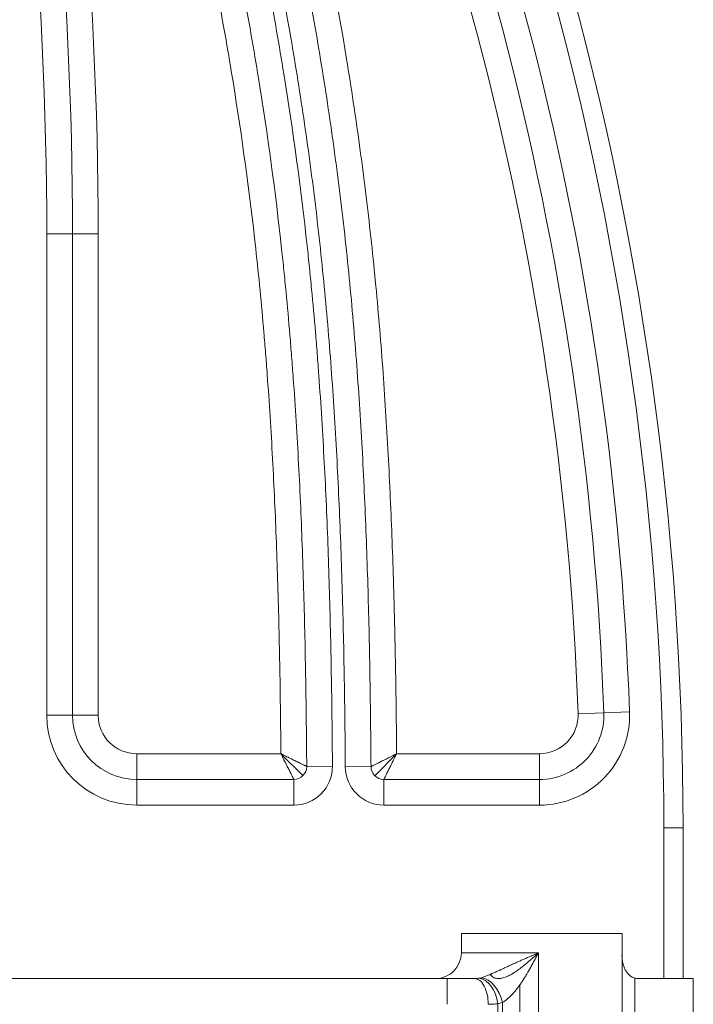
# Model space of a CAD drawing. Header units: millimetres. Extents: x -46 to 5160, y -5105 to -1541.
# Tile 68 of 104: x 3774 to 3879, y -4272 to -4119. Entities that reach past the tile are written whole.
import ezdxf

# ---------------------------------------------------------------- set-up
doc = ezdxf.new("R2010")
doc.units = ezdxf.units.MM
doc.header["$LTSCALE"] = 0.3175
doc.layers.add('1轮廓实线层', color=7, linetype='Continuous', lineweight=18)

msp = doc.modelspace()

# ---------------------------------------------------------------- linework, layer by layer
at = {"layer": '1轮廓实线层'}
for p, q in [((3778.50922, -4152.17273), (3782.50922, -4152.17273)), ((3778.50922, -4227.0698), (3778.50922, -4152.17273)), ((3782.50922, -4152.17273), (3782.50922, -4227.0698)), ((3782.50922, -4152.17273), (3786.50922, -4152.17273)), ((3782.50922, -4152.17273), (3782.50922, -4227.0698)), ((3786.50922, -4152.17273), (3786.50922, -4227.0698)), ((3778.50922, -4227.0698), (3782.50922, -4227.0698)), ((3782.50922, -4227.0698), (3786.50922, -4227.0698)), ((3865.181, -4226.7031), (3861.18369, -4226.84978)), ((3865.181, -4226.7031), (3869.17831, -4226.55642)), ((3792.50922, -4237.0698), (3792.50922, -4233.0698)), ((3792.50922, -4233.0698), (3814.93788, -4233.0698)), ((3818.37262, -4236.47937), (3814.9379, -4233.06982)), ((3829.54441, -4236.48861), (3832.93836, -4233.06983)), ((3832.93839, -4233.0698), (3855.18773, -4233.0698)), ((3855.18773, -4237.0698), (3855.18773, -4233.0698)), ((3818.95373, -4235.05514), (3822.95362, -4235.02584)), ((3828.95406, -4235.08434), (3824.95417, -4235.11342)), ((3792.50922, -4237.0698), (3816.95378, -4237.0698)), ((3792.50922, -4237.0698), (3816.95378, -4237.0698)), ((3792.50922, -4241.0698), (3792.50922, -4237.0698)), ((3816.95378, -4241.0698), (3816.95378, -4237.0698)), ((3830.95401, -4237.0698), (3855.18773, -4237.0698)), ((3830.95401, -4237.0698), (3830.95401, -4241.0698)), ((3830.95401, -4237.0698), (3855.18773, -4237.0698)), ((3855.18773, -4237.0698), (3855.18773, -4241.0698)), ((3816.95378, -4241.0698), (3792.50922, -4241.0698)), ((3855.18773, -4241.0698), (3830.95401, -4241.0698)), ((3877.50922, -4244.59816), (3874.50922, -4244.59816)), ((3874.50922, -4268.06958), (3874.50922, -4244.59816)), ((3877.50922, -4244.59816), (3877.50922, -4268.06958)), ((3877.50922, -4244.59816), (3877.50922, -4268.06958)), ((3843.00922, -4261.0698), (3843.00922, -4264.0698)), ((3843.00922, -4261.0698), (3868.00922, -4261.0698)), ((3868.00922, -4298.0698), (3868.00922, -4261.0698)), ((3843.00922, -4264.0698), (3854.98812, -4264.0698)), ((3854.98812, -4264.0698), (3854.98812, -4292.20136)), ((3840.8286, -4268.0698), (3729.50922, -4268.0698)), ((3729.50922, -4268.0698), (3840.8286, -4268.0698)), ((3840.8286, -4268.0698), (3845.07366, -4268.0698)), ((3840.8286, -4272.0698), (3840.8286, -4268.0698)), ((3852.12591, -4292.20136), (3852.12591, -4269.02053)), ((3870.00129, -4267.98733), (3870.00129, -4292.20136)), ((3870.59227, -4268.0698), (3879.09702, -4268.0698)), ((3879.09702, -4279.0698), (3879.09702, -4268.0698)), ((3848.67651, -4271.98145), (3848.67651, -4292.20136)), ((3849.39689, -4292.20136), (3849.39689, -4271.78803))]:
    msp.add_line(p, q, dxfattribs=at)
for centre, radius, start, end in [((3377.50922, -4244.59816), 500, 0, 32.1604447), ((3377.50922, -4244.59816), 500, 0, 32.1604447), ((3377.50922, -4244.59816), 497, 0, 32.1604447), ((3377.50922, -4244.59816), 492, 2.1015197, 27.3824147), ((3377.50922, -4244.59816), 488, 2.1015197, 27.3824147), ((3377.50922, -4244.59816), 488, 2.1015197, 27.3824147), ((3377.50922, -4244.59816), 484, 2.1015197, 27.3824147), ((3170.50922, -4152.17273), 616, 0, 11.05158727), ((3170.50922, -4152.17273), 608, 0, 11.05158727), ((3170.50922, -4152.17273), 612, 0, 11.05158727), ((3170.50922, -4152.17273), 612, 0, 11.05158727), ((3792.50922, -4227.0698), 14, 180, 270), ((3792.50922, -4227.0698), 10, 180, 270), ((3792.50922, -4227.0698), 10, 180, 270), ((3792.50922, -4227.0698), 6, 180, 270), ((3855.18773, -4227.0698), 14, 270, 2.1015197), ((3855.18773, -4227.0698), 10, 270, 2.1015197), ((3855.18773, -4227.0698), 10, 270, 2.1015197), ((3855.18773, -4227.0698), 6, 270, 2.1015197), ((3816.95378, -4235.0698), 6, 270, 0.4198041), ((3816.95378, -4235.0698), 2, 270, 0.4198041), ((3816.95378, -4235.0698), 2, 270, 0.4198041), ((3830.95401, -4235.0698), 6, 180.4165758, 270), ((3830.95401, -4235.0698), 2, 180.4165758, 270), ((3830.95401, -4235.0698), 2, 180.4165758, 270), ((3839.00922, -4264.0698), 4, 270, 0)]:
    msp.add_arc(centre, radius, start, end, dxfattribs=at)
for centre, major_axis, ratio, start_param, end_param in [((3845.07366, -4272.0698), (0, -4), 0.530633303, 1.570796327, 3.141592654), ((3846.06054, -4271.98145), (0.76339, -3.92648), 0.647031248, 1.445656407, 2.988015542), ((3846.76802, -4271.78803), (1.33642, -3.77014), 0.634945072, 1.349412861, 2.867632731)]:
    msp.add_ellipse(centre, major_axis=major_axis, ratio=ratio, start_param=start_param, end_param=end_param, dxfattribs=at)
for points, knots in [([(3793.99995, -4019.93105), (3795.48025, -4024.25416), (3796.92381, -4028.5881), (3799.7332, -4037.27891), (3801.09902, -4041.63578), (3805.07292, -4054.74282), (3807.55746, -4063.52943), (3810.43333, -4074.58046), (3811.13794, -4077.34745), (3811.82415, -4080.11986), (3812.09715, -4081.22927), (3812.23292, -4081.78421), (3812.63792, -4083.44943), (3812.90486, -4084.56015), (3814.2241, -4090.11663), (3815.2301, -4094.57101), (3817.13837, -4103.4991), (3818.04051, -4107.97283), (3819.73419, -4116.94088), (3820.52575, -4121.43521), (3821.9915, -4130.44574), (3822.66566, -4134.96193), (3823.43523, -4140.6208), (3823.66061, -4142.31949), (3823.87777, -4144.01971), (3824.0207, -4145.15352), (3824.09126, -4145.72058), (3824.43935, -4148.55594), (3824.70297, -4150.82504), (3825.20061, -4155.36488), (3825.43454, -4157.63561), (3825.8733, -4162.17868), (3826.07826, -4164.45101), (3826.65298, -4171.2702), (3826.98257, -4175.81927), (3827.40878, -4182.64662), (3827.53949, -4184.92303), (3827.78018, -4189.47699), (3827.8902, -4191.75454), (3828.19181, -4198.58874), (3828.35494, -4203.14696), (3828.61845, -4212.26685), (3828.71883, -4216.82852), (3828.87002, -4225.95458), (3828.92087, -4230.51898), (3828.95406, -4235.08434)], [0, 0, 0, 0, 0.0625, 0.0625, 0.125, 0.125, 0.25, 0.25, 0.28125, 0.2890625, 0.2890625, 0.296875, 0.296875, 0.3125, 0.3125, 0.375, 0.375, 0.4375, 0.4375, 0.5, 0.5, 0.5625, 0.5625, 0.578125, 0.5859375, 0.5859375, 0.59375, 0.59375, 0.625, 0.625, 0.65625, 0.65625, 0.6875, 0.6875, 0.75, 0.75, 0.78125, 0.78125, 0.8125, 0.8125, 0.875, 0.875, 0.9375, 0.9375, 1, 1, 1, 1]), ([(3798.2586, -4020.02463), (3799.71606, -4024.30603), (3801.13749, -4028.59805), (3803.90416, -4037.20452), (3805.24939, -4041.51898), (3809.16419, -4054.49796), (3811.61281, -4063.1981), (3814.44931, -4074.13933), (3815.0054, -4076.33088), (3815.8223, -4079.62328), (3816.09174, -4080.72162), (3816.62461, -4082.91925), (3816.88807, -4084.01862), (3818.1903, -4089.51833), (3819.18398, -4093.92718), (3822.01361, -4107.18232), (3823.69771, -4116.05726), (3825.88226, -4129.43417), (3826.55338, -4133.90392), (3827.32116, -4139.50452), (3827.47116, -4140.62531), (3827.69082, -4142.30751), (3827.76316, -4142.86844), (3827.90603, -4143.9904), (3828.25868, -4146.79565), (3828.58882, -4149.60255), (3829.0883, -4154.09572), (3829.32364, -4156.34337), (3829.7658, -4160.84077), (3830.38664, -4167.58999), (3830.88894, -4174.34796), (3831.46865, -4183.36522), (3831.71355, -4187.87717), (3832.12827, -4196.9066), (3832.29789, -4201.4241), (3832.47059, -4207.07388), (3832.50317, -4208.20394), (3832.56457, -4210.46408), (3832.65107, -4213.85438), (3832.72164, -4217.24497), (3832.84393, -4224.02651), (3832.9003, -4228.54799), (3832.93839, -4233.0698)], [0, 0, 0, 0, 0.0625, 0.0625, 0.125, 0.125, 0.25, 0.25, 0.28125, 0.28125, 0.296875, 0.296875, 0.3125, 0.3125, 0.375, 0.375, 0.5, 0.5, 0.5625, 0.5625, 0.578125, 0.578125, 0.5859375, 0.5859375, 0.59375, 0.625, 0.625, 0.65625, 0.65625, 0.6875, 0.75, 0.75, 0.8125, 0.8125, 0.875, 0.875, 0.890625, 0.890625, 0.90625, 0.9375, 0.9375, 1, 1, 1, 1]), ([(3824.95417, -4235.11342), (3824.92117, -4230.57496), (3824.87069, -4226.03747), (3824.7207, -4216.96517), (3824.62116, -4212.43036), (3824.35989, -4203.36417), (3824.19816, -4198.83279), (3823.89911, -4192.0388), (3823.79002, -4189.77466), (3823.55135, -4185.2475), (3823.42174, -4182.98448), (3822.99906, -4176.19729), (3822.67215, -4171.67497), (3822.10194, -4164.89588), (3821.89856, -4162.63691), (3821.46313, -4158.12055), (3821.23093, -4155.86317), (3820.73688, -4151.35003), (3820.47512, -4149.09427), (3820.12943, -4146.27558), (3820.05936, -4145.71186), (3819.9174, -4144.58469), (3819.70171, -4142.89445), (3819.47784, -4141.20573), (3818.71337, -4135.58007), (3818.04353, -4131.09039), (3816.58691, -4122.13282), (3815.80016, -4117.66493), (3814.11657, -4108.74965), (3813.21974, -4104.30226), (3811.3226, -4095.42676), (3810.32244, -4090.99863), (3809.01081, -4085.4749), (3808.74541, -4084.37073), (3808.34275, -4082.71532), (3808.20777, -4082.16364), (3807.93634, -4081.06078), (3807.25409, -4078.30472), (3806.55354, -4075.55405), (3803.69425, -4064.5682), (3801.22403, -4055.83343), (3797.27318, -4042.80368), (3795.91531, -4038.4725), (3793.12234, -4029.83291), (3791.68724, -4025.5245), (3790.21565, -4021.22686)], [0, 0, 0, 0, 0.0625, 0.0625, 0.125, 0.125, 0.1875, 0.1875, 0.21875, 0.21875, 0.25, 0.25, 0.3125, 0.3125, 0.34375, 0.34375, 0.375, 0.375, 0.40625, 0.40625, 0.4140625, 0.4140625, 0.421875, 0.4375, 0.4375, 0.5, 0.5, 0.5625, 0.5625, 0.625, 0.625, 0.6875, 0.6875, 0.703125, 0.703125, 0.7109375, 0.7109375, 0.71875, 0.75, 0.75, 0.875, 0.875, 0.9375, 0.9375, 1, 1, 1, 1]), ([(3818.95373, -4235.05514), (3818.92089, -4230.57375), (3818.87082, -4226.09297), (3818.72265, -4217.13316), (3818.62455, -4212.65412), (3818.36742, -4203.69826), (3818.20841, -4199.22142), (3817.91443, -4192.50818), (3817.8072, -4190.27077), (3817.57255, -4185.79667), (3817.31768, -4181.3233), (3817.01841, -4176.85155), (3816.81625, -4174.05724), (3816.77506, -4173.49841), (3816.69113, -4172.3808), (3816.6484, -4171.82201), (3816.51785, -4170.14604), (3816.24738, -4166.79538), (3815.94769, -4163.44868), (3815.62706, -4160.10481), (3815.51669, -4158.99067), (3815.28875, -4156.76335), (3815.17119, -4155.65018), (3814.08083, -4145.63602), (3812.88154, -4136.76575), (3810.73451, -4123.50758), (3809.96081, -4119.09606), (3808.92515, -4113.59095), (3808.7146, -4112.49039), (3808.39369, -4110.84025), (3808.28588, -4110.29028), (3808.0686, -4109.19074), (3807.52131, -4106.44299), (3806.95377, -4103.70076), (3805.55408, -4097.12963), (3804.57094, -4092.76248), (3802.50998, -4084.05394), (3801.43209, -4079.71257), (3798.06322, -4066.72524), (3795.63685, -4058.11612), (3791.75479, -4045.26842), (3790.42036, -4040.99685), (3787.67504, -4032.4745), (3786.26413, -4028.22374), (3784.81698, -4023.98283)], [0, 0, 0, 0, 0.0625, 0.0625, 0.125, 0.125, 0.1875, 0.1875, 0.21875, 0.21875, 0.25, 0.28125, 0.28125, 0.2890625, 0.2890625, 0.296875, 0.296875, 0.3125, 0.34375, 0.34375, 0.359375, 0.359375, 0.375, 0.375, 0.5, 0.5, 0.5625, 0.5625, 0.578125, 0.578125, 0.5859375, 0.5859375, 0.59375, 0.625, 0.625, 0.6875, 0.6875, 0.75, 0.75, 0.875, 0.875, 0.9375, 0.9375, 1, 1, 1, 1]), ([(3788.60265, -4022.69103), (3790.05846, -4026.95732), (3791.47777, -4031.23354), (3794.23939, -4039.80693), (3798.26637, -4052.69843), (3801.92724, -4065.68952), (3805.31585, -4078.75468), (3806.40005, -4083.12207), (3808.47312, -4091.88277), (3809.46205, -4096.27608), (3810.87005, -4102.88654), (3811.32678, -4105.09346), (3811.88142, -4107.85653), (3811.99154, -4108.40937), (3812.21012, -4109.51549), (3812.31859, -4110.06875), (3812.64143, -4111.72876), (3813.70058, -4117.26446), (3814.67368, -4122.81183), (3816.83434, -4136.14922), (3818.04174, -4145.07243), (3819.14013, -4155.1463), (3819.25857, -4156.2661), (3819.48823, -4158.5067), (3819.59944, -4159.62749), (3819.92255, -4162.99128), (3820.2246, -4166.35793), (3820.49725, -4169.72857), (3820.62886, -4171.41453), (3820.67194, -4171.97665), (3820.75656, -4173.10094), (3820.9642, -4175.9118), (3821.3037, -4180.9726), (3821.56074, -4185.47271), (3821.7974, -4189.97356), (3821.90556, -4192.22435), (3822.2021, -4198.97773), (3822.3625, -4203.48134), (3822.62184, -4212.49078), (3822.72078, -4216.99661), (3822.87015, -4226.01003), (3822.92059, -4230.51762), (3822.95362, -4235.02584)], [0, 0, 0, 0, 0.0625, 0.0625, 0.125, 0.25, 0.25, 0.3125, 0.3125, 0.375, 0.375, 0.40625, 0.40625, 0.4140625, 0.4140625, 0.421875, 0.421875, 0.4375, 0.5, 0.5, 0.625, 0.625, 0.640625, 0.640625, 0.65625, 0.65625, 0.6875, 0.703125, 0.703125, 0.7109375, 0.7109375, 0.71875, 0.75, 0.78125, 0.78125, 0.8125, 0.8125, 0.875, 0.875, 0.9375, 0.9375, 1, 1, 1, 1]), ([(3814.93788, -4233.0698), (3814.90061, -4228.69357), (3814.84589, -4224.31798), (3814.68882, -4215.56852), (3814.5865, -4211.19466), (3814.32219, -4202.4491), (3814.16019, -4198.07741), (3813.86317, -4191.52183), (3813.75517, -4189.33696), (3813.51952, -4184.96794), (3813.26416, -4180.59964), (3812.96566, -4176.23291), (3812.72417, -4172.9585), (3812.64075, -4171.86732), (3812.46787, -4169.68587), (3812.19945, -4166.41491), (3811.90274, -4163.14775), (3811.48013, -4158.79517), (3811.2552, -4156.62071), (3810.06118, -4145.75772), (3808.88483, -4137.09703), (3806.78569, -4124.15092), (3806.03023, -4119.84305), (3805.02002, -4114.46704), (3804.81469, -4113.39229), (3804.50181, -4111.7808), (3804.3967, -4111.24372), (3804.1849, -4110.16993), (3803.65146, -4107.48643), (3803.09846, -4104.80785), (3801.73495, -4098.3884), (3800.77761, -4094.12092), (3798.77133, -4085.60904), (3797.72233, -4081.36463), (3794.44426, -4068.66441), (3792.08396, -4060.24162), (3789.25165, -4050.81052), (3788.93447, -4049.76318), (3788.29536, -4047.67004), (3787.32957, -4044.53261), (3786.34268, -4041.40197), (3784.34159, -4035.14946), (3782.9711, -4030.99284), (3781.56614, -4026.8473)], [0, 0, 0, 0, 0.0625, 0.0625, 0.125, 0.125, 0.1875, 0.1875, 0.21875, 0.21875, 0.25, 0.28125, 0.28125, 0.296875, 0.296875, 0.3125, 0.34375, 0.34375, 0.375, 0.375, 0.5, 0.5, 0.5625, 0.5625, 0.578125, 0.578125, 0.5859375, 0.5859375, 0.59375, 0.625, 0.625, 0.6875, 0.6875, 0.75, 0.75, 0.875, 0.875, 0.890625, 0.890625, 0.90625, 0.9375, 0.9375, 1, 1, 1, 1]), ([(3814.93788, -4233.0698), (3814.94569, -4233.08527), (3814.95357, -4233.1009), (3814.96929, -4233.13208), (3814.97715, -4233.14767), (3815.00074, -4233.19444), (3815.01646, -4233.22561), (3815.06359, -4233.31909), (3815.09498, -4233.38135), (3815.15766, -4233.50565), (3815.18892, -4233.56765), (3815.25129, -4233.69135), (3815.28242, -4233.75309), (3815.37534, -4233.9374), (3815.45205, -4234.08956), (3815.52785, -4234.23993), (3815.5581, -4234.29994), (3815.5732, -4234.32989), (3815.61826, -4234.41929), (3815.64799, -4234.47826), (3815.7362, -4234.65328), (3815.85131, -4234.88164), (3815.96138, -4235.10005), (3816.06889, -4235.31338), (3816.12135, -4235.4175), (3816.19803, -4235.56966), (3816.23586, -4235.64474), (3816.27291, -4235.71826), (3816.29742, -4235.76691), (3816.30959, -4235.79107), (3816.36964, -4235.91024), (3816.41538, -4236.00103), (3816.50224, -4236.17343), (3816.54336, -4236.25505), (3816.62082, -4236.4088), (3816.65716, -4236.48093), (3816.69939, -4236.56477), (3816.70766, -4236.5812), (3816.72381, -4236.61324), (3816.74743, -4236.66014), (3816.76932, -4236.70359), (3816.81074, -4236.78583), (3816.83525, -4236.83448), (3816.86186, -4236.8873), (3816.86698, -4236.89746), (3816.87681, -4236.91698), (3816.88152, -4236.92634), (3816.89501, -4236.95312), (3816.9031, -4236.96919), (3816.9247, -4237.01207), (3816.93554, -4237.03359), (3816.95008, -4237.06245), (3816.9538, -4237.06985), (3816.95377, -4237.06978)], [0, 0, 0, 0, 0.0078125, 0.0078125, 0.015625, 0.015625, 0.03125, 0.03125, 0.0625, 0.0625, 0.09375, 0.09375, 0.125, 0.125, 0.1875, 0.203125, 0.203125, 0.21875, 0.21875, 0.25, 0.25, 0.3125, 0.375, 0.375, 0.4375, 0.4375, 0.46875, 0.484375, 0.484375, 0.5, 0.5, 0.5625, 0.5625, 0.625, 0.625, 0.6875, 0.6875, 0.703125, 0.703125, 0.71875, 0.75, 0.75, 0.8125, 0.8125, 0.828125, 0.828125, 0.84375, 0.84375, 0.875, 0.875, 0.9375, 0.9375, 1, 1, 1, 1]), ([(3818.95375, -4235.05516), (3818.9537, -4235.05513), (3818.94636, -4235.0515), (3818.9174, -4235.03716), (3818.89581, -4235.02647), (3818.85278, -4235.00517), (3818.83666, -4234.99719), (3818.80979, -4234.98388), (3818.80039, -4234.97923), (3818.78081, -4234.96954), (3818.77062, -4234.96449), (3818.71762, -4234.93826), (3818.6688, -4234.91409), (3818.58629, -4234.87325), (3818.5427, -4234.85168), (3818.49564, -4234.82838), (3818.46349, -4234.81247), (3818.44701, -4234.80432), (3818.36289, -4234.76268), (3818.29051, -4234.72686), (3818.13623, -4234.65052), (3818.05434, -4234.61), (3817.88135, -4234.52441), (3817.79026, -4234.47935), (3817.67067, -4234.4202), (3817.64644, -4234.40821), (3817.59761, -4234.38406), (3817.52383, -4234.34756), (3817.44847, -4234.31029), (3817.29571, -4234.23475), (3817.19117, -4234.18305), (3816.97693, -4234.07713), (3816.75754, -4233.96866), (3816.52805, -4233.85524), (3816.35212, -4233.7683), (3816.29284, -4233.739), (3816.17301, -4233.67979), (3816.1128, -4233.65004), (3815.93126, -4233.56035), (3815.80905, -4233.49998), (3815.62397, -4233.40857), (3815.56198, -4233.37795), (3815.43779, -4233.31662), (3815.37553, -4233.28587), (3815.25072, -4233.22424), (3815.18821, -4233.19338), (3815.09435, -4233.14704), (3815.06305, -4233.13159), (3815.01608, -4233.1084), (3815.00042, -4233.10067), (3814.96911, -4233.08521), (3814.95342, -4233.07747), (3814.93788, -4233.0698)], [0, 0, 0, 0, 0.0625, 0.0625, 0.125, 0.125, 0.15625, 0.15625, 0.171875, 0.171875, 0.1875, 0.1875, 0.25, 0.25, 0.28125, 0.296875, 0.296875, 0.3125, 0.3125, 0.375, 0.375, 0.4375, 0.4375, 0.5, 0.5, 0.515625, 0.515625, 0.53125, 0.5625, 0.5625, 0.625, 0.625, 0.6875, 0.75, 0.75, 0.78125, 0.78125, 0.8125, 0.8125, 0.875, 0.875, 0.90625, 0.90625, 0.9375, 0.9375, 0.96875, 0.96875, 0.984375, 0.984375, 0.9921875, 0.9921875, 1, 1, 1, 1]), ([(3832.93839, -4233.0698), (3832.92296, -4233.07761), (3832.90738, -4233.0855), (3832.87628, -4233.10125), (3832.86073, -4233.10912), (3832.81409, -4233.13273), (3832.78301, -4233.14847), (3832.68979, -4233.19567), (3832.62771, -4233.22709), (3832.50374, -4233.28985), (3832.44191, -4233.32114), (3832.31856, -4233.38357), (3832.25699, -4233.41473), (3832.07317, -4233.50776), (3831.9518, -4233.56917), (3831.77151, -4233.66039), (3831.71172, -4233.69064), (3831.59273, -4233.75083), (3831.53384, -4233.78062), (3831.35913, -4233.86899), (3831.13124, -4233.98424), (3830.91339, -4234.09439), (3830.70068, -4234.20193), (3830.59688, -4234.25439), (3830.44524, -4234.33104), (3830.37043, -4234.36885), (3830.2972, -4234.40586), (3830.24873, -4234.43036), (3830.22472, -4234.44249), (3830.10622, -4234.50238), (3830.01595, -4234.54799), (3829.84452, -4234.6346), (3829.76336, -4234.67561), (3829.61048, -4234.75283), (3829.53876, -4234.78906), (3829.40541, -4234.85642), (3829.34481, -4234.88702), (3829.23592, -4234.94201), (3829.18762, -4234.96641), (3829.13517, -4234.99289), (3829.12508, -4234.99799), (3829.10571, -4235.00777), (3829.09641, -4235.01246), (3829.06983, -4235.02588), (3829.05389, -4235.03393), (3829.01134, -4235.05542), (3828.98999, -4235.0662), (3828.96153, -4235.08057), (3828.9542, -4235.08427), (3828.95409, -4235.08433)], [0, 0, 0, 0, 0.00781877, 0.00781877, 0.01563754, 0.01563754, 0.03127508, 0.03127508, 0.062550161, 0.062550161, 0.093825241, 0.093825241, 0.125100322, 0.125100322, 0.187650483, 0.187650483, 0.218925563, 0.218925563, 0.250200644, 0.250200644, 0.312750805, 0.375300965, 0.375300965, 0.437851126, 0.437851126, 0.469126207, 0.484763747, 0.484763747, 0.500401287, 0.500401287, 0.562951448, 0.562951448, 0.625501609, 0.625501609, 0.68805177, 0.68805177, 0.750601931, 0.750601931, 0.813152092, 0.813152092, 0.828789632, 0.828789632, 0.844427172, 0.844427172, 0.875702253, 0.875702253, 0.938252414, 0.938252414, 1, 1, 1, 1]), ([(3832.93839, -4233.0698), (3832.93071, -4233.08529), (3832.92295, -4233.10094), (3832.90746, -4233.13218), (3832.89972, -4233.1478), (3832.87649, -4233.19464), (3832.86101, -4233.22587), (3832.81458, -4233.3195), (3832.78367, -4233.38185), (3832.72193, -4233.50635), (3832.69114, -4233.56844), (3832.62971, -4233.69233), (3832.59904, -4233.75416), (3832.50751, -4233.93874), (3832.43195, -4234.0911), (3832.35728, -4234.24164), (3832.32749, -4234.30171), (3832.31261, -4234.3317), (3832.26822, -4234.42121), (3832.23894, -4234.48024), (3832.15203, -4234.65546), (3832.03864, -4234.88405), (3831.9302, -4235.10263), (3831.8243, -4235.31609), (3831.77262, -4235.42026), (3831.69709, -4235.57248), (3831.65982, -4235.64758), (3831.62334, -4235.72112), (3831.59919, -4235.76978), (3831.58723, -4235.79389), (3831.52818, -4235.91289), (3831.4832, -4236.00353), (3831.39778, -4236.17567), (3831.35734, -4236.25716), (3831.28116, -4236.41066), (3831.24542, -4236.48268), (3831.17896, -4236.61658), (3831.14876, -4236.67744), (3831.09449, -4236.78677), (3831.07042, -4236.83528), (3831.04428, -4236.88794), (3831.03925, -4236.89807), (3831.02959, -4236.91753), (3831.02496, -4236.92686), (3831.01171, -4236.95355), (3831.00377, -4236.96955), (3830.98256, -4237.01228), (3830.97192, -4237.03372), (3830.95764, -4237.06248), (3830.95399, -4237.06985), (3830.95402, -4237.06978)], [0, 0, 0, 0, 0.0078125, 0.0078125, 0.015625, 0.015625, 0.03125, 0.03125, 0.0625, 0.0625, 0.09375, 0.09375, 0.125, 0.125, 0.1875, 0.203125, 0.203125, 0.21875, 0.21875, 0.25, 0.25, 0.3125, 0.375, 0.375, 0.4375, 0.4375, 0.46875, 0.484375, 0.484375, 0.5, 0.5, 0.5625, 0.5625, 0.625, 0.625, 0.6875, 0.6875, 0.75, 0.75, 0.8125, 0.8125, 0.828125, 0.828125, 0.84375, 0.84375, 0.875, 0.875, 0.9375, 0.9375, 1, 1, 1, 1]), ([(3846.12908, -4267.92891), (3846.21674, -4267.90388), (3846.30521, -4267.87642), (3846.48364, -4267.81758), (3846.5736, -4267.7862), (3846.84546, -4267.68728), (3847.02937, -4267.61499), (3847.30854, -4267.50025), (3847.40229, -4267.46088), (3847.54277, -4267.40092), (3847.58959, -4267.38077), (3847.68325, -4267.34019), (3847.7301, -4267.31975), (3847.96385, -4267.21718), (3848.14968, -4267.13377), (3848.52, -4266.96571), (3848.7045, -4266.88105), (3849.07281, -4266.71135), (3849.25662, -4266.62631), (3849.62401, -4266.45639), (3849.80757, -4266.37151), (3850.17474, -4266.20222), (3850.35835, -4266.11781), (3850.72576, -4265.94963), (3850.90955, -4265.86587), (3851.27745, -4265.69906), (3851.46157, -4265.61599), (3851.83026, -4265.45053), (3852.01483, -4265.36813), (3852.38448, -4265.2039), (3852.56958, -4265.12207), (3853.12558, -4264.87734), (3853.4971, -4264.71522), (3854.05553, -4264.47282), (3854.24185, -4264.39215), (3854.52158, -4264.27122), (3854.66151, -4264.21077), (3854.82485, -4264.14026), (3854.89487, -4264.11004), (3854.94156, -4264.08989), (3854.96495, -4264.0798), (3854.98812, -4264.0698)], [0, 0, 0, 0, 0.03125, 0.03125, 0.0625, 0.0625, 0.125, 0.125, 0.15625, 0.15625, 0.171875, 0.171875, 0.1875, 0.1875, 0.25, 0.25, 0.3125, 0.3125, 0.375, 0.375, 0.4375, 0.4375, 0.5, 0.5, 0.5625, 0.5625, 0.625, 0.625, 0.6875, 0.6875, 0.75, 0.75, 0.875, 0.875, 0.9375, 0.9375, 0.96875, 0.984375, 0.9921875, 0.9921875, 1, 1, 1, 1]), ([(3854.98812, -4264.0698), (3854.54094, -4264.47509), (3854.09437, -4264.87845), (3853.1951, -4265.65935), (3852.74159, -4266.03808), (3852.04385, -4266.57176), (3851.80718, -4266.74456), (3851.33487, -4267.06767), (3851.09851, -4267.21863), (3850.62423, -4267.49369), (3850.38447, -4267.61852), (3849.91654, -4267.82649), (3849.68735, -4267.91054), (3849.23899, -4268.03013), (3849.01697, -4268.06554), (3848.60326, -4268.07332), (3848.41046, -4268.04684), (3848.05257, -4267.92425), (3847.89489, -4267.8306), (3847.66448, -4267.62241), (3847.58112, -4267.52541), (3847.50628, -4267.4165)], [0, 0, 0, 0, 0.171615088, 0.171615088, 0.343230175, 0.343230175, 0.429037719, 0.429037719, 0.514845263, 0.514845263, 0.600652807, 0.600652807, 0.68646035, 0.68646035, 0.772267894, 0.772267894, 0.858075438, 0.858075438, 0.943882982, 0.943882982, 1, 1, 1, 1]), ([(3854.98812, -4264.0698), (3854.97609, -4264.09268), (3854.96392, -4264.11585), (3854.93965, -4264.16205), (3854.90323, -4264.23135), (3854.81822, -4264.39304), (3854.74525, -4264.53157), (3854.5991, -4264.80854), (3854.50137, -4264.99305), (3854.3049, -4265.36147), (3854.20617, -4265.54536), (3854.00725, -4265.91222), (3853.90704, -4266.09523), (3853.60364, -4266.64211), (3853.39776, -4267.0038), (3853.08031, -4267.53985), (3852.97305, -4267.71745), (3852.80953, -4267.9819), (3852.75456, -4268.06977), (3852.64387, -4268.24447), (3852.58813, -4268.33132), (3852.41966, -4268.59027), (3852.30565, -4268.76076), (3852.07365, -4269.09673), (3851.95567, -4269.26223), (3851.71504, -4269.58735), (3851.59239, -4269.74699), (3851.34159, -4270.05931), (3851.21344, -4270.21199), (3851.01627, -4270.43471), (3850.94972, -4270.50789), (3850.81479, -4270.65191), (3850.74653, -4270.7226), (3850.54088, -4270.92869), (3850.4022, -4271.05857), (3850.12136, -4271.30089), (3849.97922, -4271.41335), (3849.76312, -4271.56646), (3849.69061, -4271.61489), (3849.54454, -4271.70597), (3849.471, -4271.74862), (3849.39689, -4271.78803)], [0, 0, 0, 0, 0.0078125, 0.0078125, 0.015625, 0.03125, 0.0625, 0.0625, 0.125, 0.125, 0.1875, 0.1875, 0.25, 0.25, 0.375, 0.375, 0.4375, 0.4375, 0.46875, 0.46875, 0.5, 0.5, 0.5625, 0.5625, 0.625, 0.625, 0.6875, 0.6875, 0.75, 0.75, 0.78125, 0.78125, 0.8125, 0.8125, 0.875, 0.875, 0.9375, 0.9375, 0.96875, 0.96875, 1, 1, 1, 1]), ([(3870.00129, -4267.98733), (3869.90061, -4267.95913), (3869.80508, -4267.92453), (3869.62321, -4267.84422), (3869.53687, -4267.79852), (3869.37253, -4267.6973), (3869.29453, -4267.64178), (3869.14628, -4267.52188), (3869.07601, -4267.45751), (3868.97605, -4267.35489), (3868.94363, -4267.31967), (3868.88057, -4267.24731), (3868.85011, -4267.21037), (3868.76175, -4267.09747), (3868.70685, -4267.01941), (3868.55299, -4266.77796), (3868.46479, -4266.60735), (3868.31278, -4266.25132), (3868.24899, -4266.06585), (3868.18291, -4265.82678), (3868.17039, -4265.7786), (3868.14668, -4265.68155), (3868.13551, -4265.63275), (3868.10407, -4265.48578), (3868.08583, -4265.38696), (3868.03884, -4265.08846), (3868.01782, -4264.88674), (3868.00094, -4264.58413), (3867.99773, -4264.48445), (3867.99681, -4264.38451)], [0, 0, 0, 0, 0.066770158, 0.066770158, 0.133540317, 0.133540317, 0.200310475, 0.200310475, 0.267080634, 0.267080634, 0.300465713, 0.300465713, 0.333850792, 0.333850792, 0.40062095, 0.40062095, 0.534161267, 0.534161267, 0.667701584, 0.667701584, 0.701086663, 0.701086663, 0.734471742, 0.734471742, 0.801241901, 0.801241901, 0.934782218, 0.934782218, 1, 1, 1, 1]), ([(3845.07366, -4268.0698), (3845.18243, -4268.0698), (3845.28879, -4268.0665), (3845.49608, -4268.05223), (3845.59702, -4268.04126), (3845.69477, -4268.02562)], [0, 0, 0, 0, 0.5, 0.5, 1, 1, 1, 1]), ([(3848.67651, -4271.98145), (3848.44436, -4272.01154), (3848.20492, -4272.03358), (3847.7115, -4272.06271), (3847.45753, -4272.0698), (3847.1962, -4272.0698)], [0, 0, 0, 0, 0.5, 0.5, 1, 1, 1, 1])]:
    msp.add_open_spline(points, degree=3, knots=knots, dxfattribs=at)
for points in [[(3845.69477, -4268.02562), (3845.84047, -4268.00231), (3845.98521, -4267.97), (3846.12908, -4267.92891)], [(3870.59227, -4268.0698), (3870.49317, -4268.0698), (3870.29557, -4268.05587), (3870.09918, -4268.01474), (3870.00129, -4267.98733)], [(3849.39689, -4271.78803), (3849.15996, -4271.87051), (3848.91984, -4271.93498), (3848.67651, -4271.98145)]]:
    msp.add_open_spline(points, degree=3, dxfattribs=at)

doc.saveas('drawing.dxf')
